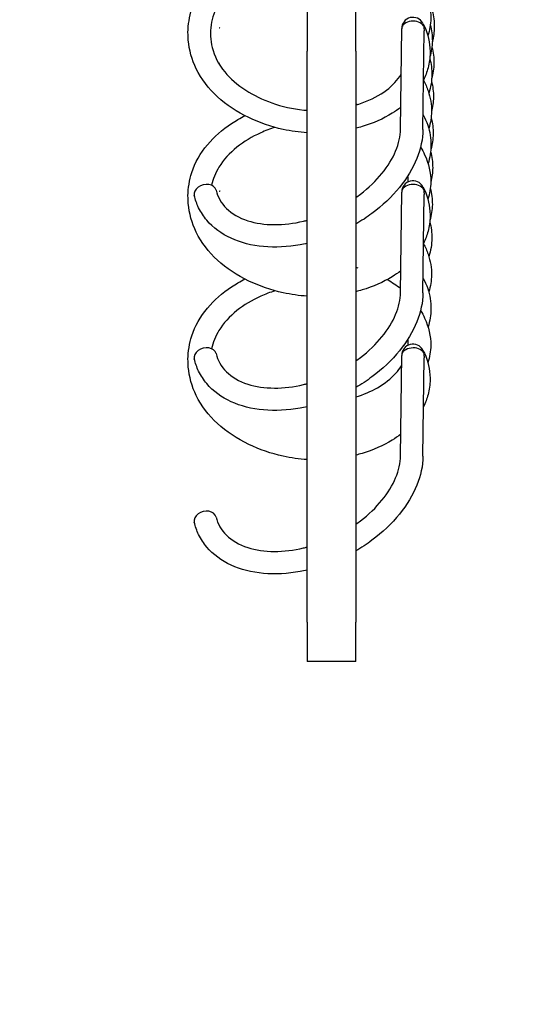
# Model space of a CAD drawing. Header units: millimetres. Extents: x 49320 to 60117, y -4209 to 20568.
# Tile 38 of 252: x 52407.73 to 52411.92, y -1983.05 to -1974.93. Entities that reach past the tile are written whole.
import ezdxf

# ---------------------------------------------------------------- set-up
doc = ezdxf.new("R2010")
doc.units = ezdxf.units.MM
doc.layers.add('_mt_hatch żelbet', color=8, linetype='Continuous', lineweight=9)
doc.layers.add('_mt_widok', color=253, linetype='Continuous')
doc.layers.add('ARCATA', color=4, linetype='Continuous')

# ---------------------------------------------------------------- blocks, each defined once
blk = doc.blocks.new('WINDA 1 DZ')
at = {"layer": 'ARCATA', "color": 5, "true_color": 0x1414ff}
for p, q in [((173.525, 65.3942), (173.525, 62.8059)), ((173.525, 65.3942), (173.525, 62.8059)), ((173.925, 62.8059), (173.925, 65.3942)), ((174.2942, 62.1629), (174.3038, 62.9925)), ((174.4792, 62.161), (174.4886, 62.9729)), ((173.525, 58.1028), (173.525, 62.8059)), ((173.525, 58.1028), (173.525, 62.8059)), ((173.925, 62.8059), (173.925, 58.1028)), ((173.925, 62.8059), (173.925, 58.1028)), ((174.2942, 60.8167), (174.3038, 61.6462)), ((174.4792, 60.8147), (174.4886, 61.6267)), ((174.2942, 59.4704), (174.3038, 60.3)), ((174.4792, 59.4685), (174.4886, 60.2804)), ((173.525, 58.1028), (173.525, 57.7772)), ((173.525, 58.1028), (173.525, 57.7772)), ((173.925, 57.7772), (173.925, 58.1028)), ((173.925, 57.7772), (173.925, 58.1028)), ((173.925, 57.7772), (173.525, 57.7772)), ((173.925, 57.7772), (173.525, 57.7772))]:
    blk.add_line(p, q, dxfattribs=at)
for centre in [(174.3963, 62.9931), (174.3963, 61.6468), (174.3963, 60.3006)]:
    blk.add_arc(centre, 0.0925, 27.71528, 180.73399, dxfattribs=at)
for centre, major_axis, ratio, start_param, end_param in [((174.3963, 62.9931), (-0.0925, -0.0019), 0.663001, 3.462246, 6.261589), ((172.6843, 61.6392), (-0.0899, -0.0217), 0.741034, 3.140566, 6.282159), ((174.3963, 61.6468), (-0.0925, -0.0019), 0.663001, 3.462246, 6.261589), ((172.6843, 60.293), (-0.0899, -0.0217), 0.741034, 3.140566, 6.282159), ((174.3963, 60.3006), (-0.0925, -0.0019), 0.663001, 3.462246, 6.261589), ((172.6843, 58.9467), (-0.0899, -0.0217), 0.741034, 3.140566, 6.282159)]:
    blk.add_ellipse(centre, major_axis=major_axis, ratio=ratio, start_param=start_param, end_param=end_param, dxfattribs=at)
for points, knots in [([(173.525, 62.134), (173.4582, 62.1383), (173.3914, 62.1476), (173.2282, 62.1837), (173.1322, 62.2168), (172.9481, 62.3052), (172.8593, 62.3634), (172.7116, 62.4982), (172.6515, 62.5774), (172.5745, 62.7362), (172.5522, 62.8167), (172.5432, 62.9182), (172.5424, 62.9396), (172.5433, 63.0254), (172.5538, 63.0905), (172.6006, 63.2342), (172.6451, 63.3127), (172.758, 63.4475), (172.8256, 63.5069), (172.9862, 63.6144), (173.0835, 63.6616), (173.289, 63.7294), (173.4001, 63.7499), (173.5151, 63.7569), (173.52, 63.7572), (173.525, 63.7574)], [1.890906, 1.890906, 1.890906, 1.890906, 2.090395, 2.090395, 2.394443, 2.394443, 2.72743, 2.72743, 3.060147, 3.060147, 3.359555, 3.359555, 3.439126, 3.439126, 3.679471, 3.679471, 3.990309, 3.990309, 4.284922, 4.284922, 4.616041, 4.616041, 4.946805, 4.946805, 4.961671, 4.961671, 4.961671, 4.961671]), ([(173.925, 63.719), (173.9921, 63.7019), (174.0565, 63.6794), (174.2056, 63.6112), (174.286, 63.5576), (174.4115, 63.4375), (174.4602, 63.3706), (174.5265, 63.2283), (174.5444, 63.1507), (174.5428, 63.027), (174.5345, 62.979), (174.5194, 62.9326)], [5.37073, 5.37073, 5.37073, 5.37073, 5.587216, 5.587216, 5.913671, 5.913671, 6.2229, 6.2229, 6.536214, 6.536214, 6.730161, 6.730161, 6.730161, 6.730161]), ([(173.525, 63.5722), (173.4783, 63.5694), (173.4317, 63.564), (173.3008, 63.5403), (173.2173, 63.514), (173.0698, 63.4475), (173.0032, 63.4072), (172.8854, 63.3129), (172.8342, 63.2568), (172.7633, 63.1423), (172.7418, 63.0827), (172.7231, 62.9615), (172.7264, 62.8984), (172.7601, 62.7676), (172.7946, 62.6983), (172.8911, 62.5798), (172.951, 62.528), (173.0834, 62.4429), (173.1565, 62.4076), (173.3166, 62.3513), (173.4065, 62.3309), (173.5058, 62.3209), (173.5154, 62.3201), (173.525, 62.3194)], [356.116511, 356.116511, 356.116511, 356.116511, 356.255926, 356.255926, 356.517529, 356.517529, 356.76817, 356.76817, 357.037908, 357.037908, 357.296036, 357.296036, 357.563426, 357.563426, 357.86266, 357.86266, 358.129886, 358.129886, 358.381495, 358.381495, 358.652223, 358.652223, 358.681013, 358.681013, 358.681013, 358.681013]), ([(174.5557, 63.1388), (174.5673, 63.0946), (174.5728, 63.0493), (174.5718, 62.9646), (174.5665, 62.9243), (174.5564, 62.8847)], [61.997807, 61.997807, 61.997807, 61.997807, 62.1820077, 62.1820077, 62.3468636, 62.3468636, 62.3468636, 62.3468636]), ([(174.4794, 63.0337), (174.5125, 62.9701), (174.5317, 62.9014), (174.5375, 62.8198), (174.5379, 62.806), (174.5372, 62.7511), (174.5316, 62.7097), (174.5122, 62.6351), (174.4998, 62.6013), (174.4839, 62.5686)], [0.0034207, 0.0034207, 0.0034207, 0.0034207, 0.2830432, 0.2830432, 0.3394942, 0.3394942, 0.5094472, 0.5094472, 0.6528184, 0.6528184, 0.6528184, 0.6528184]), ([(174.5399, 63.0234), (174.5513, 62.9794), (174.5571, 62.9342), (174.5559, 62.8459), (174.549, 62.8017), (174.5362, 62.7587)], [31.0899805, 31.0899805, 31.0899805, 31.0899805, 31.2739657, 31.2739657, 31.4527076, 31.4527076, 31.4527076, 31.4527076]), ([(174.5531, 62.8395), (174.5645, 62.7954), (174.5701, 62.7503), (174.569, 62.6635), (174.5627, 62.6209), (174.5509, 62.5793)], [55.8260272, 55.8260272, 55.8260272, 55.8260272, 56.0102479, 56.0102479, 56.1828356, 56.1828356, 56.1828356, 56.1828356]), ([(174.5351, 62.7464), (174.5471, 62.7019), (174.5528, 62.6563), (174.5517, 62.5609), (174.5433, 62.5101), (174.5278, 62.4609)], [24.8868056, 24.8868056, 24.8868056, 24.8868056, 25.0718859, 25.0718859, 25.2796546, 25.2796546, 25.2796546, 25.2796546]), ([(173.925, 62.3626), (173.9428, 62.3679), (173.9602, 62.3737), (174.0532, 62.4074), (174.1223, 62.4437), (174.23, 62.5246), (174.271, 62.5697), (174.2995, 62.6162)], [359.0974658, 359.0974658, 359.0974658, 359.0974658, 359.1580817, 359.1580817, 359.4295047, 359.4295047, 359.6852197, 359.6852197, 359.6852197, 359.6852197]), ([(174.4839, 62.5664), (174.4991, 62.5381), (174.5118, 62.509), (174.5407, 62.4239), (174.5504, 62.3658), (174.5491, 62.2622), (174.5413, 62.2153), (174.5269, 62.1699)], [18.5440047, 18.5440047, 18.5440047, 18.5440047, 18.6697041, 18.6697041, 18.9056664, 18.9056664, 19.095161, 19.095161, 19.095161, 19.095161]), ([(174.549, 62.5599), (174.5607, 62.5162), (174.5661, 62.4716), (174.5652, 62.3873), (174.5598, 62.3468), (174.5496, 62.3072)], [49.6267853, 49.6267853, 49.6267853, 49.6267853, 49.8079436, 49.8079436, 49.9736313, 49.9736313, 49.9736313, 49.9736313]), ([(174.2963, 62.343), (174.2742, 62.3259), (174.2508, 62.3098), (174.1524, 62.2493), (174.0676, 62.2124), (173.9603, 62.1802), (173.9428, 62.1754), (173.925, 62.1709)], [1.0231044, 1.0231044, 1.0231044, 1.0231044, 1.1223596, 1.1223596, 1.423129, 1.423129, 1.4809058, 1.4809058, 1.4809058, 1.4809058]), ([(173.525, 60.7878), (173.4582, 60.792), (173.3914, 60.8014), (173.2282, 60.8374), (173.1322, 60.8706), (172.9481, 60.9589), (172.8593, 61.0171), (172.7116, 61.1519), (172.6515, 61.2311), (172.5745, 61.3899), (172.5522, 61.4704), (172.5432, 61.572), (172.5424, 61.5933), (172.5433, 61.6791), (172.5538, 61.7442), (172.6006, 61.8879), (172.6451, 61.9664), (172.758, 62.1013), (172.8256, 62.1606), (172.9359, 62.2344), (172.9726, 62.256), (173.0108, 62.2757)], [1.890906, 1.890906, 1.890906, 1.890906, 2.090395, 2.090395, 2.394443, 2.394443, 2.72743, 2.72743, 3.060147, 3.060147, 3.359555, 3.359555, 3.439126, 3.439126, 3.679471, 3.679471, 3.990309, 3.990309, 4.284922, 4.284922, 4.419887, 4.419887, 4.419887, 4.419887]), ([(174.4806, 62.2812), (174.4956, 62.2542), (174.5083, 62.2265), (174.537, 62.1433), (174.5461, 62.086), (174.5448, 61.9796), (174.5366, 61.9291), (174.5213, 61.8803)], [12.3530542, 12.3530542, 12.3530542, 12.3530542, 12.472279, 12.472279, 12.704299, 12.704299, 12.9106216, 12.9106216, 12.9106216, 12.9106216]), ([(174.5463, 62.259), (174.5579, 62.2147), (174.5636, 62.1693), (174.5625, 62.0821), (174.556, 62.0393), (174.544, 61.9975)], [43.4572146, 43.4572146, 43.4572146, 43.4572146, 43.6421412, 43.6421412, 43.8155351, 43.8155351, 43.8155351, 43.8155351]), ([(173.2601, 62.1785), (173.2192, 62.1658), (173.1795, 62.1508), (173.0698, 62.1013), (173.0032, 62.0609), (172.8854, 61.9667), (172.8342, 61.9106), (172.7681, 61.8037), (172.748, 61.7527), (172.7371, 61.7014)], [356.3869774, 356.3869774, 356.3869774, 356.3869774, 356.5175294, 356.5175294, 356.7681701, 356.7681701, 357.037908, 357.037908, 357.2606529, 357.2606529, 357.2606529, 357.2606529]), ([(173.925, 61.6005), (173.938, 61.6096), (173.9507, 61.619), (174.0311, 61.6804), (174.092, 61.7389), (174.1901, 61.8592), (174.2286, 61.9224), (174.2803, 62.0458), (174.2936, 62.1074), (174.2942, 62.1629)], [1.6263117, 1.6263117, 1.6263117, 1.6263117, 1.6746194, 1.6746194, 1.9385435, 1.9385435, 2.2005747, 2.2005747, 2.4688507, 2.4688507, 2.4688507, 2.4688507]), ([(174.4792, 62.161), (174.4783, 62.083), (174.4609, 62.0018), (174.3963, 61.8413), (174.3474, 61.7601), (174.223, 61.6068), (174.1451, 61.5331), (174.0164, 61.4379), (173.9715, 61.4085), (173.925, 61.3816)], [0, 0, 0, 0, 0.307242, 0.307242, 0.625401, 0.625401, 0.954133, 0.954133, 1.11482, 1.11482, 1.11482, 1.11482]), ([(174.4596, 62.0158), (174.4721, 61.9955), (174.4833, 61.9748), (174.5265, 61.8821), (174.5444, 61.8045), (174.5428, 61.6808), (174.5345, 61.6327), (174.5194, 61.5864)], [6.1307331, 6.1307331, 6.1307331, 6.1307331, 6.2228997, 6.2228997, 6.5362139, 6.5362139, 6.7301611, 6.7301611, 6.7301611, 6.7301611]), ([(174.5423, 61.9797), (174.5541, 61.9357), (174.5597, 61.8908), (174.5588, 61.8064), (174.5534, 61.7663), (174.5434, 61.7268)], [37.257218, 37.257218, 37.257218, 37.257218, 37.439759, 37.439759, 37.6042891, 37.6042891, 37.6042891, 37.6042891]), ([(172.7742, 61.6608), (172.7878, 61.6042), (172.8161, 61.554), (172.9022, 61.4686), (172.9624, 61.4327), (173.0993, 61.3887), (173.1748, 61.3773), (173.3309, 61.377), (173.4129, 61.3868), (173.5047, 61.4085), (173.5148, 61.4111), (173.525, 61.4138)], [0, 0, 0, 0, 0.304516, 0.304516, 0.614161, 0.614161, 0.888554, 0.888554, 1.148959, 1.148959, 1.181314, 1.181314, 1.181314, 1.181314]), ([(174.4794, 61.6875), (174.5125, 61.6239), (174.5317, 61.5552), (174.5375, 61.4735), (174.5379, 61.4598), (174.5372, 61.4048), (174.5316, 61.3634), (174.5122, 61.2888), (174.4998, 61.2551), (174.4839, 61.2223)], [0.0034207, 0.0034207, 0.0034207, 0.0034207, 0.2830432, 0.2830432, 0.3394942, 0.3394942, 0.5094472, 0.5094472, 0.6528184, 0.6528184, 0.6528184, 0.6528184]), ([(174.5399, 61.6772), (174.5513, 61.6331), (174.5571, 61.588), (174.5559, 61.4996), (174.549, 61.4554), (174.5362, 61.4124)], [31.0899805, 31.0899805, 31.0899805, 31.0899805, 31.2739657, 31.2739657, 31.4527076, 31.4527076, 31.4527076, 31.4527076]), ([(173.525, 61.2236), (173.5056, 61.2191), (173.4862, 61.2152), (173.3638, 61.1931), (173.2605, 61.1878), (173.0682, 61.2051), (172.9768, 61.2282), (172.8189, 61.3011), (172.75, 61.3518), (172.6711, 61.445), (172.6484, 61.4798), (172.6149, 61.5487), (172.6028, 61.5826), (172.5944, 61.6176)], [1.547653, 1.547653, 1.547653, 1.547653, 1.608805, 1.608805, 1.935746, 1.935746, 2.264668, 2.264668, 2.5909, 2.5909, 2.758124, 2.758124, 2.903844, 2.903844, 2.903844, 2.903844]), ([(174.5351, 61.4001), (174.5471, 61.3556), (174.5528, 61.31), (174.5517, 61.2146), (174.5433, 61.1638), (174.5278, 61.1146)], [24.8868056, 24.8868056, 24.8868056, 24.8868056, 25.0718859, 25.0718859, 25.2796546, 25.2796546, 25.2796546, 25.2796546]), ([(174.4839, 61.2202), (174.4991, 61.1919), (174.5118, 61.1627), (174.5407, 61.0776), (174.5504, 61.0196), (174.5491, 60.9159), (174.5413, 60.869), (174.5269, 60.8236)], [18.5440047, 18.5440047, 18.5440047, 18.5440047, 18.6697041, 18.6697041, 18.9056664, 18.9056664, 19.095161, 19.095161, 19.095161, 19.095161]), ([(173.525, 59.4415), (173.4582, 59.4458), (173.3914, 59.4551), (173.2282, 59.4912), (173.1322, 59.5243), (172.9481, 59.6127), (172.8593, 59.6708), (172.7116, 59.8056), (172.6515, 59.8848), (172.5745, 60.0437), (172.5522, 60.1242), (172.5432, 60.2257), (172.5424, 60.2471), (172.5433, 60.3329), (172.5538, 60.398), (172.6006, 60.5416), (172.6451, 60.6202), (172.758, 60.755), (172.8256, 60.8144), (172.9359, 60.8882), (172.9726, 60.9097), (173.0108, 60.9295)], [1.890906, 1.890906, 1.890906, 1.890906, 2.090395, 2.090395, 2.394443, 2.394443, 2.72743, 2.72743, 3.060147, 3.060147, 3.359555, 3.359555, 3.439126, 3.439126, 3.679471, 3.679471, 3.990309, 3.990309, 4.284922, 4.284922, 4.419887, 4.419887, 4.419887, 4.419887]), ([(174.2963, 60.9968), (174.2742, 60.9797), (174.2508, 60.9636), (174.1524, 60.9031), (174.0676, 60.8662), (173.9603, 60.834), (173.9428, 60.8291), (173.925, 60.8246)], [1.0231044, 1.0231044, 1.0231044, 1.0231044, 1.1223596, 1.1223596, 1.423129, 1.423129, 1.4809058, 1.4809058, 1.4809058, 1.4809058]), ([(174.4806, 60.9349), (174.4956, 60.908), (174.5083, 60.8802), (174.537, 60.797), (174.5461, 60.7397), (174.5448, 60.6333), (174.5366, 60.5829), (174.5213, 60.534)], [12.3530542, 12.3530542, 12.3530542, 12.3530542, 12.472279, 12.472279, 12.704299, 12.704299, 12.9106216, 12.9106216, 12.9106216, 12.9106216]), ([(173.2601, 60.8322), (173.2192, 60.8195), (173.1795, 60.8045), (173.0698, 60.755), (173.0032, 60.7146), (172.8854, 60.6204), (172.8342, 60.5643), (172.7681, 60.4574), (172.748, 60.4065), (172.7371, 60.3552)], [356.3869774, 356.3869774, 356.3869774, 356.3869774, 356.5175294, 356.5175294, 356.7681701, 356.7681701, 357.037908, 357.037908, 357.2606529, 357.2606529, 357.2606529, 357.2606529]), ([(173.925, 60.2543), (173.938, 60.2634), (173.9507, 60.2727), (174.0311, 60.3341), (174.092, 60.3927), (174.1901, 60.5129), (174.2286, 60.5762), (174.2803, 60.6996), (174.2936, 60.7611), (174.2942, 60.8167)], [1.6263117, 1.6263117, 1.6263117, 1.6263117, 1.6746194, 1.6746194, 1.9385435, 1.9385435, 2.2005747, 2.2005747, 2.4688507, 2.4688507, 2.4688507, 2.4688507]), ([(174.4792, 60.8147), (174.4783, 60.7368), (174.4609, 60.6555), (174.3963, 60.495), (174.3474, 60.4138), (174.223, 60.2606), (174.1451, 60.1869), (174.0164, 60.0916), (173.9715, 60.0622), (173.925, 60.0353)], [0, 0, 0, 0, 0.307242, 0.307242, 0.625401, 0.625401, 0.954133, 0.954133, 1.11482, 1.11482, 1.11482, 1.11482]), ([(174.4596, 60.6695), (174.4721, 60.6492), (174.4833, 60.6285), (174.5265, 60.5358), (174.5444, 60.4582), (174.5428, 60.3345), (174.5345, 60.2865), (174.5194, 60.2401)], [6.1307331, 6.1307331, 6.1307331, 6.1307331, 6.2228997, 6.2228997, 6.5362139, 6.5362139, 6.7301611, 6.7301611, 6.7301611, 6.7301611]), ([(172.7742, 60.3146), (172.7878, 60.258), (172.8161, 60.2077), (172.9022, 60.1223), (172.9624, 60.0865), (173.0993, 60.0424), (173.1748, 60.0311), (173.3309, 60.0307), (173.4129, 60.0405), (173.5047, 60.0623), (173.5148, 60.0648), (173.525, 60.0675)], [0, 0, 0, 0, 0.304516, 0.304516, 0.614161, 0.614161, 0.888554, 0.888554, 1.148959, 1.148959, 1.181314, 1.181314, 1.181314, 1.181314]), ([(174.4794, 60.3412), (174.5125, 60.2776), (174.5317, 60.2089), (174.5375, 60.1272), (174.5379, 60.1135), (174.5372, 60.0586), (174.5316, 60.0172), (174.5122, 59.9426), (174.4998, 59.9088), (174.4839, 59.8761)], [0.0034207, 0.0034207, 0.0034207, 0.0034207, 0.2830432, 0.2830432, 0.3394942, 0.3394942, 0.5094472, 0.5094472, 0.6528184, 0.6528184, 0.6528184, 0.6528184]), ([(173.525, 59.8773), (173.5056, 59.8729), (173.4862, 59.8689), (173.3638, 59.8469), (173.2605, 59.8415), (173.0682, 59.8589), (172.9768, 59.8819), (172.8189, 59.9548), (172.75, 60.0056), (172.6711, 60.0988), (172.6484, 60.1335), (172.6149, 60.2024), (172.6028, 60.2364), (172.5944, 60.2714)], [1.547653, 1.547653, 1.547653, 1.547653, 1.608805, 1.608805, 1.935746, 1.935746, 2.264668, 2.264668, 2.5909, 2.5909, 2.758124, 2.758124, 2.903844, 2.903844, 2.903844, 2.903844]), ([(173.925, 59.9576), (173.9903, 59.977), (174.0508, 60.0033), (174.1634, 60.0684), (174.2147, 60.1093), (174.273, 60.1727), (174.2891, 60.1934), (174.3027, 60.2143)], [353.8732873, 353.8732873, 353.8732873, 353.8732873, 354.0964319, 354.0964319, 354.3489542, 354.3489542, 354.4641174, 354.4641174, 354.4641174, 354.4641174]), ([(174.2963, 59.6505), (174.2742, 59.6334), (174.2508, 59.6173), (174.1524, 59.5568), (174.0676, 59.5199), (173.9603, 59.4877), (173.9428, 59.4829), (173.925, 59.4784)], [1.0231044, 1.0231044, 1.0231044, 1.0231044, 1.1223596, 1.1223596, 1.423129, 1.423129, 1.4809058, 1.4809058, 1.4809058, 1.4809058]), ([(173.925, 58.908), (173.938, 58.9171), (173.9507, 58.9265), (174.0311, 58.9879), (174.092, 59.0464), (174.1901, 59.1667), (174.2286, 59.2299), (174.2803, 59.3533), (174.2936, 59.4149), (174.2942, 59.4704)], [1.6263117, 1.6263117, 1.6263117, 1.6263117, 1.6746194, 1.6746194, 1.9385435, 1.9385435, 2.2005747, 2.2005747, 2.4688507, 2.4688507, 2.4688507, 2.4688507]), ([(174.4792, 59.4685), (174.4783, 59.3905), (174.4609, 59.3093), (174.3963, 59.1488), (174.3474, 59.0676), (174.223, 58.9143), (174.1451, 58.8406), (174.0164, 58.7453), (173.9715, 58.716), (173.925, 58.689)], [0, 0, 0, 0, 0.307242, 0.307242, 0.625401, 0.625401, 0.954133, 0.954133, 1.11482, 1.11482, 1.11482, 1.11482]), ([(173.525, 58.5311), (173.5056, 58.5266), (173.4862, 58.5227), (173.3638, 58.5006), (173.2605, 58.4953), (173.0682, 58.5126), (172.9768, 58.5357), (172.8189, 58.6086), (172.75, 58.6593), (172.6711, 58.7525), (172.6484, 58.7872), (172.6149, 58.8562), (172.6028, 58.8901), (172.5944, 58.9251)], [1.547653, 1.547653, 1.547653, 1.547653, 1.608805, 1.608805, 1.935746, 1.935746, 2.264668, 2.264668, 2.5909, 2.5909, 2.758124, 2.758124, 2.903844, 2.903844, 2.903844, 2.903844]), ([(172.7742, 58.9683), (172.7878, 58.9117), (172.8161, 58.8615), (172.9022, 58.7761), (172.9624, 58.7402), (173.0993, 58.6962), (173.1748, 58.6848), (173.3309, 58.6845), (173.4129, 58.6943), (173.5047, 58.716), (173.5148, 58.7186), (173.525, 58.7213)], [0, 0, 0, 0, 0.304516, 0.304516, 0.614161, 0.614161, 0.888554, 0.888554, 1.148959, 1.148959, 1.181314, 1.181314, 1.181314, 1.181314])]:
    blk.add_open_spline(points, degree=3, knots=knots, dxfattribs=at)
for points in [[(174.478, 63.0361), (174.478, 63.0361), (174.4781, 63.036), (174.4781, 63.036)], [(172.8007, 62.998), (172.8019, 62.9991), (172.8031, 63.0002), (172.8043, 63.0013)], [(172.8041, 63.0015), (172.8039, 63.0013), (172.8038, 63.001), (172.8037, 63.0008)], [(174.4837, 63.0143), (174.4874, 62.999), (174.4887, 62.9852), (174.4886, 62.9732)], [(172.7966, 62.7061), (172.7985, 62.7078), (172.8004, 62.7095), (172.8023, 62.7112)], [(172.797, 62.4204), (172.7968, 62.42), (172.7966, 62.4197), (172.7964, 62.4194)], [(173.925, 62.3728), (173.9309, 62.3712), (173.9368, 62.3697), (173.9427, 62.3681)], [(174.3584, 61.7312), (174.3586, 61.7474), (174.3575, 61.7637), (174.355, 61.78)], [(172.8007, 61.6518), (172.8019, 61.6529), (172.8031, 61.654), (172.8043, 61.6551)], [(172.8041, 61.6553), (172.8039, 61.655), (172.8038, 61.6548), (172.8037, 61.6545)], [(174.478, 61.6898), (174.478, 61.6898), (174.4781, 61.6898), (174.4781, 61.6897)], [(174.4837, 61.668), (174.4874, 61.6527), (174.4887, 61.639), (174.4886, 61.627)], [(173.925, 61.6086), (173.9278, 61.6079), (173.9306, 61.6072), (173.9334, 61.6065)], [(172.797, 61.0741), (172.7968, 61.0738), (172.7966, 61.0734), (172.7964, 61.0731)], [(173.925, 61.0265), (173.9309, 61.025), (173.9368, 61.0234), (173.9427, 61.0218)], [(174.185, 60.9246), (174.2241, 60.9026), (174.2609, 60.8782), (174.2946, 60.8517)], [(174.3584, 60.385), (174.3586, 60.4012), (174.3575, 60.4175), (174.355, 60.4338)], [(174.478, 60.3436), (174.478, 60.3436), (174.4781, 60.3435), (174.4781, 60.3435)], [(174.4837, 60.3218), (174.4874, 60.3065), (174.4887, 60.2927), (174.4886, 60.2807)]]:
    blk.add_open_spline(points, degree=3, dxfattribs=at)

msp = doc.modelspace()

# ---------------------------------------------------------------- hatches: boundary and pattern name
at = {"layer": '_mt_hatch żelbet', "ltscale": 2, "transparency": 33554687}
h = msp.add_hatch(dxfattribs=at)
h.set_pattern_fill('ANSI36', color=8)
h.set_pattern_definition([(45, (55916.9242, 1437.763), (1.683798, 6.173926), [7.9375, -1.5875, 0, -1.5875])])
edge = h.paths.add_edge_path()
edge.add_line((52283.3225, -2023), (52251.5763, -2023))
edge.add_line((52251.5763, -2023), (52251.5763, -1940.6))
edge.add_line((52251.5763, -1940.6), (52249.7263, -1940.6))
edge.add_line((52249.7263, -1940.6), (52249.6763, -1940.55))
edge.add_arc((52249.6263, -1940.55), 0.05, 0, 90)
edge.add_line((52249.6263, -1940.5), (52247.1263, -1940.5))
edge.add_line((52247.1263, -1940.5), (52247.1263, -1940.575))
edge.add_line((52247.1263, -1940.575), (52247.1013, -1940.6))
edge.add_line((52247.1013, -1940.6), (52246.9013, -1940.6))
edge.add_line((52246.9013, -1940.6), (52246.8763, -1940.575))
edge.add_line((52246.8763, -1940.575), (52246.8763, -1940.5))
edge.add_line((52246.8763, -1940.5), (52246.8263, -1940.5))
edge.add_line((52246.8263, -1940.5), (52246.8263, -1939.5))
edge.add_line((52246.8263, -1939.5), (52246.8763, -1939.5))
edge.add_line((52246.8763, -1939.5), (52246.8763, -1939.425))
edge.add_line((52246.8763, -1939.425), (52246.9013, -1939.4))
edge.add_line((52246.9013, -1939.4), (52247.1013, -1939.4))
edge.add_line((52247.1013, -1939.4), (52247.1263, -1939.425))
edge.add_line((52247.1263, -1939.425), (52247.1263, -1939.5))
edge.add_line((52247.1263, -1939.5), (52249.6263, -1939.5))
edge.add_arc((52249.6263, -1939.45), 0.05, 270, 360)
edge.add_line((52249.6763, -1939.45), (52249.7263, -1939.4))
edge.add_line((52249.7263, -1939.4), (52251.5763, -1939.4))
edge.add_line((52251.5763, -1939.4), (52251.5763, -1932.6))
edge.add_line((52251.5763, -1932.6), (52249.7263, -1932.6))
edge.add_line((52249.7263, -1932.6), (52249.6763, -1932.55))
edge.add_arc((52249.6263, -1932.55), 0.05, 0, 90)
edge.add_line((52249.6263, -1932.5), (52247.1263, -1932.5))
edge.add_line((52247.1263, -1932.5), (52247.1263, -1932.575))
edge.add_line((52247.1263, -1932.575), (52247.1013, -1932.6))
edge.add_line((52247.1013, -1932.6), (52246.9013, -1932.6))
edge.add_line((52246.9013, -1932.6), (52246.8763, -1932.575))
edge.add_line((52246.8763, -1932.575), (52246.8763, -1932.5))
edge.add_line((52246.8763, -1932.5), (52246.8263, -1932.5))
edge.add_line((52246.8263, -1932.5), (52246.8263, -1932.625))
edge.add_arc((52246.8013, -1932.625), 0.025, 270, 360, ccw=False)
edge.add_line((52246.8013, -1932.65), (52245.4513, -1932.65))
edge.add_arc((52245.4513, -1932.625), 0.025, 180, 270, ccw=False)
edge.add_line((52245.4263, -1932.6029), (52245.4263, -1932.5039))
edge.add_line((52245.4263, -1932.5039), (52244.1919, -1932.6))
edge.add_arc((52244.1763, -1932.4006), 0.2, 180, 274.45165, ccw=False)
edge.add_line((52243.9763, -1932.4006), (52243.9763, -1931.5994))
edge.add_arc((52244.1763, -1931.5994), 0.2, 85.54835, 180, ccw=False)
edge.add_line((52244.1919, -1931.4), (52245.4263, -1931.4961))
edge.add_line((52245.4263, -1931.4961), (52245.4263, -1931.3756))
edge.add_arc((52245.4513, -1931.375), 0.025, 90, 180, ccw=False)
edge.add_line((52245.4513, -1931.35), (52246.8013, -1931.35))
edge.add_arc((52246.8013, -1931.375), 0.025, 0, 90, ccw=False)
edge.add_line((52246.8263, -1931.375), (52246.8263, -1931.5))
edge.add_line((52246.8263, -1931.5), (52246.8763, -1931.5))
edge.add_line((52246.8763, -1931.5), (52246.8763, -1931.425))
edge.add_line((52246.8763, -1931.425), (52246.9013, -1931.4))
edge.add_line((52246.9013, -1931.4), (52247.1013, -1931.4))
edge.add_line((52247.1013, -1931.4), (52247.1263, -1931.425))
edge.add_line((52247.1263, -1931.425), (52247.1263, -1931.5))
edge.add_line((52247.1263, -1931.5), (52249.6263, -1931.5))
edge.add_arc((52249.6263, -1931.45), 0.05, 270, 360)
edge.add_line((52249.6763, -1931.45), (52249.7263, -1931.4))
edge.add_line((52249.7263, -1931.4), (52251.5763, -1931.4))
edge.add_line((52251.5763, -1931.4), (52251.5763, -1866.25))
edge.add_line((52251.5763, -1866.25), (52249.7263, -1866.25))
edge.add_line((52249.7263, -1866.25), (52249.6763, -1866.2))
edge.add_arc((52249.6263, -1866.2), 0.05, 0, 90)
edge.add_line((52249.6263, -1866.15), (52247.1263, -1866.15))
edge.add_line((52247.1263, -1866.15), (52247.1263, -1866.225))
edge.add_line((52247.1263, -1866.225), (52247.1013, -1866.25))
edge.add_line((52247.1013, -1866.25), (52246.9013, -1866.25))
edge.add_line((52246.9013, -1866.25), (52246.8763, -1866.225))
edge.add_line((52246.8763, -1866.225), (52246.8763, -1866.15))
edge.add_line((52246.8763, -1866.15), (52246.8263, -1866.15))
edge.add_line((52246.8263, -1866.15), (52246.8263, -1866.275))
edge.add_arc((52246.8013, -1866.275), 0.025, 270, 360, ccw=False)
edge.add_line((52246.8013, -1866.3), (52245.4513, -1866.3))
edge.add_arc((52245.4513, -1866.275), 0.025, 180, 270, ccw=False)
edge.add_line((52245.4263, -1866.275), (52245.4263, -1866.1539))
edge.add_line((52245.4263, -1866.1539), (52244.6919, -1866.25))
edge.add_arc((52244.6763, -1866.0506), 0.2, 180, 274.45165, ccw=False)
edge.add_line((52244.4763, -1866.0506), (52244.4763, -1865.2494))
edge.add_arc((52244.6763, -1865.2494), 0.2, 85.54835, 180, ccw=False)
edge.add_line((52244.6919, -1865.05), (52245.4263, -1865.1461))
edge.add_line((52245.4263, -1865.1461), (52245.4263, -1865.025))
edge.add_arc((52245.4513, -1865.025), 0.025, 90, 180, ccw=False)
edge.add_line((52245.4513, -1865), (52246.8013, -1865))
edge.add_arc((52246.8013, -1865.025), 0.025, 0, 90, ccw=False)
edge.add_line((52246.8263, -1865.025), (52246.8263, -1865.15))
edge.add_line((52246.8263, -1865.15), (52246.8763, -1865.15))
edge.add_line((52246.8763, -1865.15), (52246.8763, -1865.075))
edge.add_line((52246.8763, -1865.075), (52246.9013, -1865.05))
edge.add_line((52246.9013, -1865.05), (52247.1013, -1865.05))
edge.add_line((52247.1013, -1865.05), (52247.1263, -1865.075))
edge.add_line((52247.1263, -1865.075), (52247.1263, -1865.15))
edge.add_line((52247.1263, -1865.15), (52249.6263, -1865.15))
edge.add_arc((52249.6263, -1865.1), 0.05, 270, 360)
edge.add_line((52249.6763, -1865.1), (52249.7263, -1865.05))
edge.add_line((52249.7263, -1865.05), (52251.5763, -1865.05))
edge.add_line((52251.5763, -1865.05), (52251.5763, -1856.15))
edge.add_line((52251.5763, -1856.15), (52249.7263, -1856.15))
edge.add_line((52249.7263, -1856.15), (52249.6763, -1856.1))
edge.add_arc((52249.6263, -1856.1), 0.05, 0, 90)
edge.add_line((52249.6263, -1856.05), (52247.1263, -1856.05))
edge.add_line((52247.1263, -1856.05), (52247.1263, -1856.125))
edge.add_line((52247.1263, -1856.125), (52247.1013, -1856.15))
edge.add_line((52247.1013, -1856.15), (52246.9013, -1856.15))
edge.add_line((52246.9013, -1856.15), (52246.8763, -1856.125))
edge.add_line((52246.8763, -1856.125), (52246.8763, -1856.05))
edge.add_line((52246.8763, -1856.05), (52246.8263, -1856.05))
edge.add_line((52246.8263, -1856.05), (52246.8263, -1856.175))
edge.add_arc((52246.8013, -1856.175), 0.025, 270, 360, ccw=False)
edge.add_line((52246.8013, -1856.2), (52246.4455, -1856.2))
edge.add_spline(control_points=[(52246.4364, -1856.189), (52246.4364, -1856.189), (52246.4363, -1856.1889), (52246.4357, -1856.1887), (52246.4348, -1856.1883), (52246.4317, -1856.1873), (52246.4291, -1856.1866), (52246.4222, -1856.1851), (52246.4176, -1856.1842), (52246.407, -1856.1827), (52246.4009, -1856.182), (52246.3886, -1856.1812), (52246.3824, -1856.181), (52246.3763, -1856.181)], knot_values=[0.024008, 0.024008, 0.024008, 0.024008, 0.028269, 0.028269, 0.039404, 0.039404, 0.055597, 0.055597, 0.075883, 0.075883, 0.097542, 0.097542, 0.117485, 0.117485, 0.117485, 0.117485], degree=3, periodic=0)
edge.add_line((52246.3763, -1856.181), (52245.5763, -1856.181))
edge.add_spline(control_points=[(52245.5763, -1856.1983), (52245.5705, -1856.1983), (52245.5646, -1856.1982), (52245.5452, -1856.198), (52245.5321, -1856.1977), (52245.5073, -1856.1965), (52245.4957, -1856.1957), (52245.4749, -1856.1929), (52245.4654, -1856.191), (52245.4509, -1856.1857), (52245.4454, -1856.183), (52245.4364, -1856.1756), (52245.4329, -1856.1717), (52245.4278, -1856.1618), (52245.4263, -1856.1559), (52245.4263, -1856.1503)], knot_values=[0, 0, 0, 0, 0.0173, 0.0173, 0.057137, 0.057137, 0.096974, 0.096974, 0.13681, 0.13681, 0.163111, 0.163111, 0.180869, 0.180869, 0.199184, 0.199184, 0.199184, 0.199184], degree=3, periodic=0)
edge.add_line((52245.4263, -1856.1503), (52245.4263, -1856.0539))
edge.add_line((52245.4263, -1856.0539), (52244.6919, -1856.15))
edge.add_arc((52244.6763, -1855.9506), 0.2, 180, 274.45165, ccw=False)
edge.add_line((52244.4763, -1855.9506), (52244.4763, -1855.1494))
edge.add_arc((52244.6763, -1855.1494), 0.2, 85.54835, 180, ccw=False)
edge.add_line((52244.6919, -1854.95), (52245.4263, -1855.0461))
edge.add_line((52245.4263, -1855.0461), (52245.4263, -1854.925))
edge.add_arc((52245.4513, -1854.925), 0.025, 90, 180, ccw=False)
edge.add_line((52245.4513, -1854.9), (52246.8013, -1854.9))
edge.add_arc((52246.8013, -1854.925), 0.025, 0, 90, ccw=False)
edge.add_line((52246.8263, -1854.925), (52246.8263, -1855.05))
edge.add_line((52246.8263, -1855.05), (52246.8763, -1855.05))
edge.add_line((52246.8763, -1855.05), (52246.8763, -1854.975))
edge.add_line((52246.8763, -1854.975), (52246.9013, -1854.95))
edge.add_line((52246.9013, -1854.95), (52247.1013, -1854.95))
edge.add_line((52247.1013, -1854.95), (52247.1263, -1854.975))
edge.add_line((52247.1263, -1854.975), (52247.1263, -1855.05))
edge.add_line((52247.1263, -1855.05), (52249.6263, -1855.05))
edge.add_arc((52249.6263, -1855), 0.05, 270, 360)
edge.add_line((52249.6763, -1855), (52249.7263, -1854.95))
edge.add_line((52249.7263, -1854.95), (52251.5763, -1854.95))
edge.add_line((52251.5763, -1854.95), (52251.5763, -1829))
edge.add_line((52251.5763, -1829), (52283.3225, -1829))
edge.add_line((52283.3225, -1829), (52283.3225, -1814.1005))
edge.add_line((52283.3225, -1814.1005), (52236.5763, -1814.1005))
edge.add_line((52236.5763, -1814.1005), (52236.5763, -2038))
edge.add_line((52236.5763, -2038), (52283.3225, -2038))
edge.add_line((52283.3225, -2038.0001), (52283.3225, -2023))
h.paths.add_polyline_path([(52431.5763, -1814.1005), (52283.3225, -1814.1005), (52283.3225, -1829), (52416.5763, -1829), (52416.5713, -1929.1), (52416.5713, -1928.2), (52415.3013, -1928.2), (52414.9013, -1928.2), (52415.9013, -1929.2), (52415.9013, -1942.8), (52414.9013, -1943.8), (52415.3013, -1943.8), (52416.5713, -1943.8), (52416.5763, -1942.9), (52416.5763, -2012), (52431.5763, -2027)])
h.paths.add_polyline_path([(52394.7763, -2014.6463), (52434.3763, -2014.6463)])
h.paths.add_polyline_path([(52431.5763, -2038), (52431.5763, -2027), (52416.5763, -2012), (52416.5763, -2023), (52409.5763, -2023), (52409.5763, -2038)])
edge = h.paths.add_edge_path(flags=16)
edge.add_spline(control_points=[(52245.438, -1939.3876), (52245.4384, -1939.3871), (52245.4389, -1939.3867), (52245.4455, -1939.38), (52245.4525, -1939.3759), (52245.4601, -1939.3726)], knot_values=[0.127222, 0.127222, 0.127222, 0.127222, 0.129604, 0.129604, 0.161729, 0.161729, 0.161729, 0.161729], degree=3, periodic=0)
edge = h.paths.add_edge_path(flags=16)
edge.add_arc((52244.1763, -1940.4006), 0.2, 180, 274.45165, ccw=False)
edge.add_line((52243.9763, -1940.4006), (52243.9763, -1939.5994))
edge.add_arc((52244.1763, -1939.5994), 0.2, 85.54835, 180, ccw=False)
edge.add_line((52244.1919, -1939.4), (52245.4263, -1939.4961))
edge.add_line((52245.4263, -1939.4961), (52245.4263, -1940.0967))
edge.add_spline(control_points=[(52245.4263, -1940.0967), (52245.4263, -1940.0972), (52245.4263, -1940.0977), (52245.4265, -1940.1138), (52245.4288, -1940.1293), (52245.4382, -1940.1589), (52245.4451, -1940.173), (52245.4607, -1940.1946), (52245.4681, -1940.2027), (52245.4763, -1940.2099)], knot_values=[0.091168, 0.091168, 0.091168, 0.091168, 0.092523, 0.092523, 0.132421, 0.132421, 0.171812, 0.171812, 0.199493, 0.199493, 0.199493, 0.199493], degree=3, periodic=0)
edge.add_spline(control_points=[(52245.4763, -1940.2099), (52245.4798, -1940.2129), (52245.4833, -1940.2158), (52245.4999, -1940.2277), (52245.5142, -1940.2348), (52245.5444, -1940.2444), (52245.5605, -1940.2469), (52245.5763, -1940.2469)], knot_values=[0, 0, 0, 0, 0.011492, 0.011492, 0.051269, 0.051269, 0.091168, 0.091168, 0.091168, 0.091168], degree=3, periodic=0)
edge.add_line((52245.5763, -1940.2469), (52246.3763, -1940.2469))
edge.add_spline(control_points=[(52246.3763, -1940.2469), (52246.3767, -1940.2469), (52246.3771, -1940.2469), (52246.3826, -1940.247), (52246.3877, -1940.2478), (52246.3975, -1940.2509), (52246.4022, -1940.2532), (52246.4106, -1940.2589), (52246.4143, -1940.2624), (52246.4204, -1940.27), (52246.4226, -1940.2741), (52246.4256, -1940.2824), (52246.4263, -1940.2866), (52246.4263, -1940.2906)], knot_values=[0, 0, 0, 0, 0.001746, 0.001746, 0.02414, 0.02414, 0.046992, 0.046992, 0.070489, 0.070489, 0.093985, 0.093985, 0.117481, 0.117481, 0.117481, 0.117481], degree=3, periodic=0)
edge.add_spline(control_points=[(52246.4263, -1940.2964), (52246.4263, -1940.3017), (52246.4251, -1940.3073), (52246.42, -1940.3174), (52246.4161, -1940.322), (52246.4072, -1940.3292), (52246.4016, -1940.3323), (52246.3893, -1940.3364), (52246.3826, -1940.3374), (52246.3763, -1940.3374)], knot_values=[-0.075489, -0.075489, -0.075489, -0.075489, -0.056592, -0.056592, -0.037695, -0.037695, -0.018848, -0.018848, 0, 0, 0, 0], degree=3, periodic=0)
edge.add_line((52246.3763, -1940.3374), (52245.5763, -1940.3374))
edge.add_spline(control_points=[(52245.5763, -1940.3374), (52245.5576, -1940.3374), (52245.5376, -1940.3404), (52245.5008, -1940.3523), (52245.4841, -1940.3612), (52245.4569, -1940.3815), (52245.4451, -1940.3943), (52245.4298, -1940.4207), (52245.4263, -1940.4342), (52245.4263, -1940.4458)], knot_values=[0.959969, 0.959969, 0.959969, 0.959969, 1.016264, 1.016264, 1.07256, 1.07256, 1.132171, 1.132171, 1.191783, 1.191783, 1.191783, 1.191783], degree=3, periodic=0)
edge.add_line((52245.4263, -1940.4458), (52245.4263, -1940.4864))
edge.add_line((52245.4263, -1940.5039), (52244.1919, -1940.6))
h.paths.add_polyline_path([(52424.0558, -1941.7, -0.437158), (52424.2713, -1941.8994), (52424.2713, -1942.7006, -0.437158), (52424.0558, -1942.9), (52422.8213, -1942.8039), (52422.8213, -1942.925, -0.414214), (52422.7963, -1942.95), (52421.4463, -1942.95, -0.414214), (52421.4213, -1942.925), (52421.4213, -1942.8), (52421.3713, -1942.8), (52421.3713, -1942.875), (52421.3463, -1942.9), (52421.1463, -1942.9), (52421.1213, -1942.875), (52421.1213, -1942.8), (52418.6213, -1942.8, 0.414214), (52418.5713, -1942.85), (52418.5213, -1942.9), (52418.5213, -1941.7), (52418.5713, -1941.75, 0.414214), (52418.6213, -1941.8), (52421.1213, -1941.8), (52421.1213, -1941.725), (52421.1463, -1941.7), (52421.3463, -1941.7), (52421.3713, -1941.725), (52421.3713, -1941.8), (52421.4213, -1941.8), (52421.4213, -1941.675, -0.414214), (52421.4463, -1941.65), (52422.7963, -1941.65, -0.414214), (52422.8213, -1941.675), (52422.8213, -1941.7961)], flags=16)
edge = h.paths.add_edge_path(flags=16)
edge.add_line((52421.5713, -1929.0538), (52422.6713, -1929.0538))
edge.add_spline(control_points=[(52422.6713, -1929.0565), (52422.6848, -1929.0565), (52422.6983, -1929.0568), (52422.7243, -1929.0581), (52422.7368, -1929.0591), (52422.76, -1929.0622), (52422.7706, -1929.0642), (52422.7901, -1929.0704), (52422.799, -1929.0743), (52422.8099, -1929.0841), (52422.8127, -1929.0872), (52422.8185, -1929.0963), (52422.8208, -1929.1029), (52422.8213, -1929.1104), (52422.8213, -1929.1113), (52422.8213, -1929.1122)], knot_values=[0, 0, 0, 0, 0.039334, 0.039334, 0.078667, 0.078667, 0.118001, 0.118001, 0.157334, 0.157334, 0.171979, 0.171979, 0.193578, 0.193578, 0.196668, 0.196668, 0.196668, 0.196668], degree=3, periodic=0)
edge.add_line((52422.8213, -1929.1122), (52422.8213, -1929.1961))
edge.add_line((52422.8213, -1929.1961), (52424.0558, -1929.1))
edge.add_arc((52424.0713, -1929.2994), 0.2, 360, 94.45165, ccw=False)
edge.add_line((52424.2713, -1929.2994), (52424.2713, -1930.1006))
edge.add_arc((52424.0713, -1930.1006), 0.2, 265.54835, 360, ccw=False)
edge.add_line((52424.0558, -1930.3), (52422.8213, -1930.2039))
edge.add_line((52422.8213, -1930.2039), (52422.8213, -1930.319))
edge.add_arc((52422.7963, -1930.325), 0.025, 270, 360, ccw=False)
edge.add_line((52422.7963, -1930.35), (52421.4463, -1930.35))
edge.add_arc((52421.4463, -1930.325), 0.025, 180, 270, ccw=False)
edge.add_line((52421.4213, -1930.325), (52421.4213, -1930.2))
edge.add_line((52421.4213, -1930.2), (52421.3713, -1930.2))
edge.add_line((52421.3713, -1930.2), (52421.3713, -1930.275))
edge.add_line((52421.3713, -1930.275), (52421.3463, -1930.3))
edge.add_line((52421.3463, -1930.3), (52421.1463, -1930.3))
edge.add_line((52421.1463, -1930.3), (52421.1213, -1930.275))
edge.add_line((52421.1213, -1930.275), (52421.1213, -1930.2))
edge.add_line((52421.1213, -1930.2), (52418.6213, -1930.2))
edge.add_arc((52418.6213, -1930.25), 0.05, 90, 180)
edge.add_line((52418.5713, -1930.25), (52418.5213, -1930.3))
edge.add_line((52418.5213, -1930.3), (52416.5763, -1930.3))
edge.add_line((52416.5713, -1930.3), (52416.5713, -1929.1))
edge.add_line((52416.5763, -1929.1), (52418.5213, -1929.1))
edge.add_line((52418.5213, -1929.1), (52418.5713, -1929.15))
edge.add_arc((52418.6213, -1929.15), 0.05, 180, 270)
edge.add_line((52418.6213, -1929.2), (52421.1213, -1929.2))
edge.add_line((52421.1213, -1929.2), (52421.1213, -1929.125))
edge.add_line((52421.1213, -1929.125), (52421.1463, -1929.1))
edge.add_line((52421.1463, -1929.1), (52421.3463, -1929.1))
edge.add_line((52421.3463, -1929.1), (52421.3713, -1929.125))
edge.add_line((52421.3713, -1929.125), (52421.3713, -1929.2))
edge.add_line((52421.3713, -1929.2), (52421.4213, -1929.2))
edge.add_line((52421.4213, -1929.2), (52421.4213, -1929.1122))
edge.add_spline(control_points=[(52421.4213, -1929.1053), (52421.4213, -1929.1039), (52421.4214, -1929.1025), (52421.4223, -1929.0949), (52421.4248, -1929.0886), (52421.4308, -1929.0801), (52421.4338, -1929.0772), (52421.445, -1929.0684), (52421.4538, -1929.0651), (52421.4729, -1929.06), (52421.4834, -1929.0583), (52421.5063, -1929.0558), (52421.5187, -1929.055), (52421.5445, -1929.054), (52421.5579, -1929.0538), (52421.5713, -1929.0538)], knot_values=[0, 0, 0, 0, 0.004418, 0.004418, 0.024591, 0.024591, 0.039334, 0.039334, 0.078667, 0.078667, 0.118001, 0.118001, 0.157334, 0.157334, 0.196668, 0.196668, 0.196668, 0.196668], degree=3, periodic=0)
edge = h.paths.add_edge_path(flags=16)
edge.add_spline(control_points=[(52422.8213, -1929.1122), (52422.8213, -1929.1113), (52422.8213, -1929.1104), (52422.8208, -1929.1029), (52422.8185, -1929.0963), (52422.8127, -1929.0872), (52422.8099, -1929.0841), (52422.799, -1929.0743), (52422.7901, -1929.0704), (52422.7706, -1929.0642), (52422.76, -1929.0622), (52422.7368, -1929.0591), (52422.7243, -1929.0581), (52422.6983, -1929.0568), (52422.6848, -1929.0565), (52422.6713, -1929.0565)], knot_values=[0, 0, 0, 0, 0.00309, 0.00309, 0.024689, 0.024689, 0.039334, 0.039334, 0.078667, 0.078667, 0.118001, 0.118001, 0.157334, 0.157334, 0.196668, 0.196668, 0.196668, 0.196668], degree=3, periodic=0)
edge.add_spline(control_points=[(52422.6713, -1929.0538), (52422.6761, -1929.0538), (52422.681, -1929.0538), (52422.6992, -1929.054), (52422.7125, -1929.0545), (52422.7374, -1929.0559), (52422.7493, -1929.057), (52422.7707, -1929.0602), (52422.7805, -1929.0624), (52422.7957, -1929.0682), (52422.8017, -1929.0712), (52422.8111, -1929.0792), (52422.8147, -1929.0834), (52422.8199, -1929.0935), (52422.8213, -1929.0996), (52422.8213, -1929.1053)], knot_values=[0, 0, 0, 0, 0.014118, 0.014118, 0.053458, 0.053458, 0.092798, 0.092798, 0.132138, 0.132138, 0.159634, 0.159634, 0.178131, 0.178131, 0.1967, 0.1967, 0.1967, 0.1967], degree=3, periodic=0)
h.paths.add_polyline_path([(52416.5763, -1941.7), (52416.5713, -1942.9), (52416.5713, -1941.7)], is_closed=False, flags=16)
h.paths.add_polyline_path([(52416.5763, -1930.3), (52416.5713, -1941.7), (52416.5713, -1930.3)], is_closed=False, flags=16)
edge = h.paths.add_edge_path(flags=0)
edge.add_spline(control_points=[(52422.6713, -1942.4147), (52422.6901, -1942.4147), (52422.7101, -1942.4184), (52422.7469, -1942.4333), (52422.7636, -1942.4445), (52422.7907, -1942.4709), (52422.8025, -1942.4879), (52422.8178, -1942.5243), (52422.8213, -1942.5436), (52422.8213, -1942.5611)], knot_values=[0.728155, 0.728155, 0.728155, 0.728155, 0.78445, 0.78445, 0.840746, 0.840746, 0.900357, 0.900357, 0.959969, 0.959969, 0.959969, 0.959969], degree=3, periodic=0)
edge.add_spline(control_points=[(52422.8213, -1942.5611), (52422.8213, -1942.5436), (52422.8178, -1942.5243), (52422.8025, -1942.4879), (52422.7907, -1942.4709), (52422.7636, -1942.4445), (52422.7469, -1942.4333), (52422.7101, -1942.4184), (52422.6901, -1942.4147), (52422.6713, -1942.4147)], knot_values=[0.728155, 0.728155, 0.728155, 0.728155, 0.787767, 0.787767, 0.847378, 0.847378, 0.903674, 0.903674, 0.959969, 0.959969, 0.959969, 0.959969], degree=3, periodic=0)

# ---------------------------------------------------------------- block references
at = {"layer": '_mt_widok', "ltscale": 3}
msp.add_blockref('WINDA 1 DZ', (52236.5763, -2038), dxfattribs=at)

doc.saveas('drawing.dxf')
